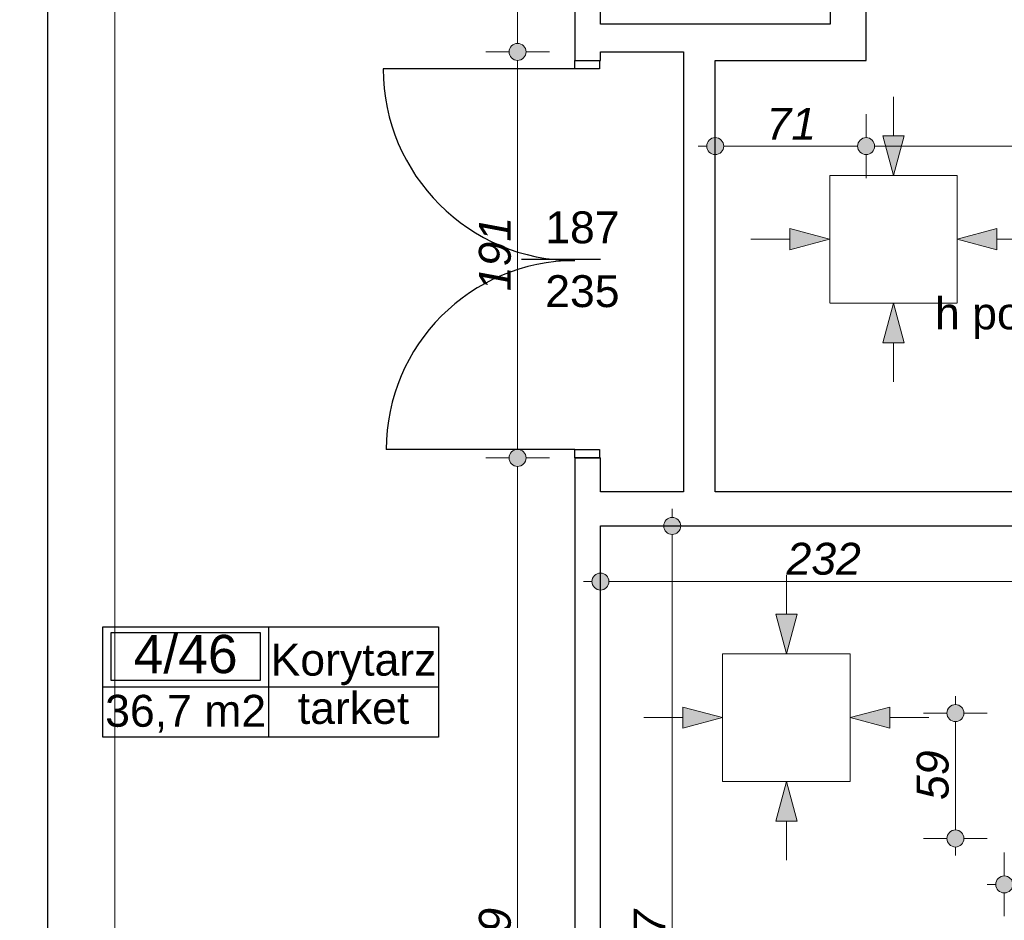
# Model space of a CAD drawing. Header units: millimetres. Extents: x -170998 to -45998, y 10557 to 52557.
# Tile 66 of 92: x -103991 to -99358, y 20095 to 24331. Entities that reach past the tile are written whole.
import ezdxf
from ezdxf.enums import TextEntityAlignment as Align

# ---------------------------------------------------------------- set-up
doc = ezdxf.new("R2010")
doc.units = ezdxf.units.MM
doc.header["$MEASUREMENT"] = 0
for name, color, linetype in [('Drzwi', 7, 'Continuous'), ('Linia', 7, 'Continuous'), ('Obiekt', 7, 'Continuous'), ('Strefa', 7, 'Continuous'), ('Tekst', 7, 'Continuous'), ('Wymiary', 7, 'Continuous'), ('Ściana', 7, 'Continuous')]:
    doc.layers.add(name, color=color, linetype=linetype)
doc.styles.add('Arial', font='txt')
doc.styles.add('Times new roman', font='txt')
doc.dimstyles.new('GENERATED_STYLE__1', dxfattribs={"dimtxt": 150, "dimasz": 152, "dimexe": 0.18, "dimexo": 0, "dimgap": 0.09, "dimtad": 1, "dimtih": 1, "dimtoh": 1, "dimlfac": 0.1, "dimzin": 0, "dimdsep": 46, "dimtxsty": 'Arial', "dimblk": 'ARROWHEAD_11', "dimblk1": 'ARROWHEAD_11', "dimblk2": 'ARROWHEAD_11', "dimcen": 0.09, "dimclrd": 114, "dimclre": 114, "dimclrt": 114, "dimazin": 0, "dimtfac": 1, "dimtdec": 4, "dimtmove": 0, "dimatfit": 3, "dimfxl": 1, "dimtolj": 1, "dimtzin": 0, "dimarcsym": 0})
doc.dimstyles.new('GENERATED_STYLE__2', dxfattribs={"dimtxt": 150, "dimasz": 152, "dimexe": 0.18, "dimexo": 0, "dimgap": 0.09, "dimtad": 1, "dimlfac": 0.1, "dimzin": 0, "dimdsep": 46, "dimtxsty": 'Arial', "dimblk": 'ARROWHEAD_11', "dimblk1": 'ARROWHEAD_11', "dimblk2": 'ARROWHEAD_11', "dimcen": 0.09, "dimclrd": 114, "dimclre": 114, "dimclrt": 114, "dimazin": 0, "dimtfac": 1, "dimtdec": 4, "dimtmove": 0, "dimatfit": 3, "dimfxl": 1, "dimtolj": 1, "dimtzin": 0, "dimarcsym": 0})

# ---------------------------------------------------------------- blocks, each defined once
blk = doc.blocks.new('Korytarz_4_46_46', base_point=(-102820.3, 21192))
at = {"layer": 'Strefa'}
for p, q in [((-103599.3, 21474.8), (-102019.6, 21474.8)), ((-103599.3, 20956.3), (-103599.3, 21474.8)), ((-103560.4, 21448.9), (-102859.2, 21448.9)), ((-103560.4, 21222.6), (-103560.4, 21448.9)), ((-102859.2, 21448.9), (-102859.2, 21222.6)), ((-102820.3, 21474.8), (-102820.3, 20956.3)), ((-102019.6, 21474.8), (-102019.6, 20956.3)), ((-102859.2, 21222.6), (-103560.4, 21222.6)), ((-103599.3, 21192), (-102019.6, 21192)), ((-102019.6, 20956.3), (-103599.3, 20956.3))]:
    blk.add_line(p, q, dxfattribs=at)
at = {"layer": 'Strefa', "style": 'Arial'}
for tag, height, p in [('ROOM_NUMBER', 180, (-103209.8, 21346.9)), ('ROOM_NAME', 150, (-102419.9, 21320.4)), ('floor_f', 150, (-102419.9, 21093.3)), ('ROOM_CALC_AREA', 150, (-103209.8, 21079.9))]:
    blk.add_attdef(tag, text='', height=height, dxfattribs=at).set_placement(p, align=Align.MIDDLE_CENTER)
blk = doc.blocks.new('*D104')
at = {"layer": 'Wymiary', "linetype": 'Continuous', "lineweight": 13}
for points in [[(-101888, 16852.2), (-101891.1, 16867.5), (-101899.7, 16880.5), (-101912.7, 16889.1), (-101928, 16892.2), (-101943.3, 16889.1), (-101956.3, 16880.5), (-101965, 16867.5), (-101968, 16852.2), (-101965, 16836.9), (-101956.3, 16823.9), (-101943.3, 16815.2), (-101928, 16812.2), (-101912.7, 16815.2), (-101899.7, 16823.9), (-101891.1, 16836.9)], [(-101338, 16852.2), (-101341.1, 16867.5), (-101349.7, 16880.5), (-101362.7, 16889.1), (-101378, 16892.2), (-101393.3, 16889.1), (-101406.3, 16880.5), (-101415, 16867.5), (-101418, 16852.2), (-101415, 16836.9), (-101406.3, 16823.9), (-101393.3, 16815.2), (-101378, 16812.2), (-101362.7, 16815.2), (-101349.7, 16823.9), (-101341.1, 16836.9)]]:
    blk.add_hatch(color=114, dxfattribs=at).paths.add_polyline_path(points)
at = {"layer": 'Wymiary', "color": 114, "lineweight": 13}
for p, q in [((-101928, 16892.2), (-101928, 17002.2)), ((-101378, 16892.2), (-101378, 17002.2)), ((-101888, 16852.2), (-101418, 16852.2)), ((-101928, 16702.2), (-101928, 16812.2)), ((-101378, 16702.2), (-101378, 16812.2))]:
    blk.add_line(p, q, dxfattribs=at)
for centre in [(-101928, 16852.2), (-101378, 16852.2)]:
    blk.add_circle(centre, 40, dxfattribs=at)
at = {"layer": 'Wymiary', "color": 114, "lineweight": 13, "insert": (-101766.8, 16882.2), "char_height": 150, "attachment_point": 7, "style": 'Arial'}
blk.add_mtext('\\A1;{\\fArial|b0|i1|c238|p38;55}', dxfattribs=at)
blk = doc.blocks.new('ARROWHEAD_11')
at = {"color": 0, "linetype": 'Continuous', "lineweight": 0}
blk.add_line((0, 0), (-1, 0), dxfattribs=at)
at = {"color": 0, "linetype": 'Continuous', "lineweight": 0, "const_width": 0.25, "flags": 128}
blk.add_lwpolyline([(-0.125, 0, 1), (0.125, 0, 1)], format="xyb", close=True, dxfattribs=at)
blk = doc.blocks.new('*D105')
at = {"layer": 'Wymiary', "linetype": 'Continuous', "lineweight": 13}
for points in [[(-101338, 16852.2), (-101341.1, 16867.5), (-101349.7, 16880.5), (-101362.7, 16889.1), (-101378, 16892.2), (-101393.3, 16889.1), (-101406.3, 16880.5), (-101415, 16867.5), (-101418, 16852.2), (-101415, 16836.9), (-101406.3, 16823.9), (-101393.3, 16815.2), (-101378, 16812.2), (-101362.7, 16815.2), (-101349.7, 16823.9), (-101341.1, 16836.9)], [(-101218, 16852.2), (-101221.1, 16867.5), (-101229.7, 16880.5), (-101242.7, 16889.1), (-101258, 16892.2), (-101273.3, 16889.1), (-101286.3, 16880.5), (-101295, 16867.5), (-101298, 16852.2), (-101295, 16836.9), (-101286.3, 16823.9), (-101273.3, 16815.2), (-101258, 16812.2), (-101242.7, 16815.2), (-101229.7, 16823.9), (-101221.1, 16836.9)]]:
    blk.add_hatch(color=114, dxfattribs=at).paths.add_polyline_path(points)
at = {"layer": 'Wymiary', "color": 114, "lineweight": 13}
for p, q in [((-101378, 16892.2), (-101378, 17002.2)), ((-101258, 16892.2), (-101258, 17002.2)), ((-101338, 16852.2), (-101298, 16852.2)), ((-101378, 16702.2), (-101378, 16812.2)), ((-101258, 16702.2), (-101258, 16812.2))]:
    blk.add_line(p, q, dxfattribs=at)
for centre in [(-101378, 16852.2), (-101258, 16852.2)]:
    blk.add_circle(centre, 40, dxfattribs=at)
blk = doc.blocks.new('*D106')
at = {"layer": 'Wymiary', "linetype": 'Continuous', "lineweight": 13}
for points in [[(-101218, 16852.2), (-101221.1, 16867.5), (-101229.7, 16880.5), (-101242.7, 16889.1), (-101258, 16892.2), (-101273.3, 16889.1), (-101286.3, 16880.5), (-101295, 16867.5), (-101298, 16852.2), (-101295, 16836.9), (-101286.3, 16823.9), (-101273.3, 16815.2), (-101258, 16812.2), (-101242.7, 16815.2), (-101229.7, 16823.9), (-101221.1, 16836.9)], [(-98898, 16852.2), (-98901.1, 16867.5), (-98909.7, 16880.5), (-98922.7, 16889.1), (-98938, 16892.2), (-98953.3, 16889.1), (-98966.3, 16880.5), (-98975, 16867.5), (-98978, 16852.2), (-98975, 16836.9), (-98966.3, 16823.9), (-98953.3, 16815.2), (-98938, 16812.2), (-98922.7, 16815.2), (-98909.7, 16823.9), (-98901.1, 16836.9)]]:
    blk.add_hatch(color=114, dxfattribs=at).paths.add_polyline_path(points)
at = {"layer": 'Wymiary', "color": 114, "lineweight": 13}
for p, q in [((-101258, 16892.2), (-101258, 17002.2)), ((-98938, 16892.2), (-98938, 17002.2)), ((-101218, 16852.2), (-98978, 16852.2)), ((-101258, 16702.2), (-101258, 16812.2)), ((-98938, 16702.2), (-98938, 16812.2))]:
    blk.add_line(p, q, dxfattribs=at)
for centre in [(-101258, 16852.2), (-98938, 16852.2)]:
    blk.add_circle(centre, 40, dxfattribs=at)
at = {"layer": 'Wymiary', "color": 114, "lineweight": 13, "char_height": 150, "attachment_point": 7, "style": 'Arial'}
for s, insert in [('\\A1;{\\fArial|b0|i1|c238|p38;12}', (-101218, 16882.2)), ('\\A1;{\\fArial|b0|i1|c238|p38;232}', (-100154.9, 16882.2))]:
    blk.add_mtext(s, dxfattribs=dict(at, insert=insert))
blk = doc.blocks.new('*D397')
at = {"layer": 'Wymiary', "linetype": 'Continuous', "lineweight": 13}
for points in [[(-100678, 23735.9), (-100681.1, 23751.2), (-100689.7, 23764.2), (-100702.7, 23772.9), (-100718, 23775.9), (-100733.3, 23772.9), (-100746.3, 23764.2), (-100755, 23751.2), (-100758, 23735.9), (-100755, 23720.6), (-100746.3, 23707.6), (-100733.3, 23699), (-100718, 23695.9), (-100702.7, 23699), (-100689.7, 23707.6), (-100681.1, 23720.6)], [(-99968, 23735.9), (-99971.1, 23751.2), (-99979.7, 23764.2), (-99992.7, 23772.9), (-100008, 23775.9), (-100023.3, 23772.9), (-100036.3, 23764.2), (-100045, 23751.2), (-100048, 23735.9), (-100045, 23720.6), (-100036.3, 23707.6), (-100023.3, 23699), (-100008, 23695.9), (-99992.7, 23699), (-99979.7, 23707.6), (-99971.1, 23720.6)]]:
    blk.add_hatch(color=114, dxfattribs=at).paths.add_polyline_path(points)
at = {"layer": 'Wymiary', "color": 114, "lineweight": 13}
for p, q in [((-100718, 23775.9), (-100718, 23885.9)), ((-100008, 23775.9), (-100008, 23885.9)), ((-100798, 23735.9), (-100758, 23735.9)), ((-100678, 23735.9), (-100048, 23735.9)), ((-100718, 23585.9), (-100718, 23695.9)), ((-100008, 23585.9), (-100008, 23695.9))]:
    blk.add_line(p, q, dxfattribs=at)
for centre in [(-100718, 23735.9), (-100008, 23735.9)]:
    blk.add_circle(centre, 40, dxfattribs=at)
at = {"layer": 'Wymiary', "color": 114, "lineweight": 13, "insert": (-100476.8, 23765.9), "char_height": 150, "attachment_point": 7, "style": 'Arial'}
blk.add_mtext('\\A1;{\\fArial|b0|i1|c238|p38;71}', dxfattribs=at)
blk = doc.blocks.new('*D398')
at = {"layer": 'Wymiary', "linetype": 'Continuous', "lineweight": 13}
for points in [[(-99968, 23735.9), (-99971.1, 23751.2), (-99979.7, 23764.2), (-99992.7, 23772.9), (-100008, 23775.9), (-100023.3, 23772.9), (-100036.3, 23764.2), (-100045, 23751.2), (-100048, 23735.9), (-100045, 23720.6), (-100036.3, 23707.6), (-100023.3, 23699), (-100008, 23695.9), (-99992.7, 23699), (-99979.7, 23707.6), (-99971.1, 23720.6)], [(-97158, 23735.9), (-97161.1, 23751.2), (-97169.7, 23764.2), (-97182.7, 23772.9), (-97198, 23775.9), (-97213.3, 23772.9), (-97226.3, 23764.2), (-97235, 23751.2), (-97238, 23735.9), (-97235, 23720.6), (-97226.3, 23707.6), (-97213.3, 23699), (-97198, 23695.9), (-97182.7, 23699), (-97169.7, 23707.6), (-97161.1, 23720.6)]]:
    blk.add_hatch(color=114, dxfattribs=at).paths.add_polyline_path(points)
at = {"layer": 'Wymiary', "color": 114, "lineweight": 13}
for p, q in [((-100008, 23775.9), (-100008, 23885.9)), ((-97198, 23775.9), (-97198, 23885.9)), ((-99968, 23735.9), (-97238, 23735.9)), ((-100008, 23585.9), (-100008, 23695.9)), ((-97198, 23585.9), (-97198, 23695.9))]:
    blk.add_line(p, q, dxfattribs=at)
for centre in [(-100008, 23735.9), (-97198, 23735.9)]:
    blk.add_circle(centre, 40, dxfattribs=at)
at = {"layer": 'Wymiary', "color": 114, "lineweight": 13, "insert": (-98773.8, 23765.9), "char_height": 150, "attachment_point": 7, "style": 'Arial'}
blk.add_mtext('\\A1;{\\fArial|b0|i1|c238|p38;281}', dxfattribs=at)
blk = doc.blocks.new('*D427')
at = {"layer": 'Wymiary', "linetype": 'Continuous', "lineweight": 13}
for points in [[(-101338, 17672.2), (-101341.1, 17687.5), (-101349.7, 17700.5), (-101362.7, 17709.1), (-101378, 17712.2), (-101393.3, 17709.1), (-101406.3, 17700.5), (-101415, 17687.5), (-101418, 17672.2), (-101415, 17656.9), (-101406.3, 17643.9), (-101393.3, 17635.2), (-101378, 17632.2), (-101362.7, 17635.2), (-101349.7, 17643.9), (-101341.1, 17656.9)], [(-101218, 17672.2), (-101221.1, 17687.5), (-101229.7, 17700.5), (-101242.7, 17709.1), (-101258, 17712.2), (-101273.3, 17709.1), (-101286.3, 17700.5), (-101295, 17687.5), (-101298, 17672.2), (-101295, 17656.9), (-101286.3, 17643.9), (-101273.3, 17635.2), (-101258, 17632.2), (-101242.7, 17635.2), (-101229.7, 17643.9), (-101221.1, 17656.9)]]:
    blk.add_hatch(color=114, dxfattribs=at).paths.add_polyline_path(points)
at = {"layer": 'Wymiary', "color": 114, "lineweight": 13}
for p, q in [((-101378, 17712.2), (-101378, 17822.2)), ((-101258, 17712.2), (-101258, 17822.2)), ((-101458, 17672.2), (-101418, 17672.2)), ((-101338, 17672.2), (-101298, 17672.2)), ((-101378, 17522.2), (-101378, 17632.2)), ((-101258, 17522.2), (-101258, 17632.2))]:
    blk.add_line(p, q, dxfattribs=at)
for centre in [(-101378, 17672.2), (-101258, 17672.2)]:
    blk.add_circle(centre, 40, dxfattribs=at)
at = {"layer": 'Wymiary', "color": 114, "lineweight": 13, "insert": (-101645.7, 17702.2), "char_height": 150, "attachment_point": 7, "style": 'Arial'}
blk.add_mtext('\\A1;{\\fArial|b0|i1|c238|p38;12}', dxfattribs=at)
blk = doc.blocks.new('*D428')
at = {"layer": 'Wymiary', "linetype": 'Continuous', "lineweight": 13}
for points in [[(-101218, 17672.2), (-101221.1, 17687.5), (-101229.7, 17700.5), (-101242.7, 17709.1), (-101258, 17712.2), (-101273.3, 17709.1), (-101286.3, 17700.5), (-101295, 17687.5), (-101298, 17672.2), (-101295, 17656.9), (-101286.3, 17643.9), (-101273.3, 17635.2), (-101258, 17632.2), (-101242.7, 17635.2), (-101229.7, 17643.9), (-101221.1, 17656.9)], [(-99968, 17672.2), (-99971.1, 17687.5), (-99979.7, 17700.5), (-99992.7, 17709.1), (-100008, 17712.2), (-100023.3, 17709.1), (-100036.3, 17700.5), (-100045, 17687.5), (-100048, 17672.2), (-100045, 17656.9), (-100036.3, 17643.9), (-100023.3, 17635.2), (-100008, 17632.2), (-99992.7, 17635.2), (-99979.7, 17643.9), (-99971.1, 17656.9)]]:
    blk.add_hatch(color=114, dxfattribs=at).paths.add_polyline_path(points)
at = {"layer": 'Wymiary', "color": 114, "lineweight": 13}
for p, q in [((-101258, 17712.2), (-101258, 17822.2)), ((-100008, 17712.2), (-100008, 17822.2)), ((-101218, 17672.2), (-100048, 17672.2)), ((-101258, 17522.2), (-101258, 17632.2)), ((-100008, 17522.2), (-100008, 17632.2))]:
    blk.add_line(p, q, dxfattribs=at)
for centre in [(-101258, 17672.2), (-100008, 17672.2)]:
    blk.add_circle(centre, 40, dxfattribs=at)
at = {"layer": 'Wymiary', "color": 114, "lineweight": 13, "insert": (-100803.8, 17702.2), "char_height": 150, "attachment_point": 7, "style": 'Arial'}
blk.add_mtext('\\A1;{\\fArial|b0|i1|c238|p38;125}', dxfattribs=at)
blk = doc.blocks.new('*D435')
at = {"layer": 'Wymiary', "linetype": 'Continuous', "lineweight": 13}
for points in [[(-101218, 21688.1), (-101221.1, 21703.4), (-101229.7, 21716.3), (-101242.7, 21725), (-101258, 21728.1), (-101273.3, 21725), (-101286.3, 21716.3), (-101295, 21703.4), (-101298, 21688.1), (-101295, 21672.7), (-101286.3, 21659.8), (-101273.3, 21651.1), (-101258, 21648.1), (-101242.7, 21651.1), (-101229.7, 21659.8), (-101221.1, 21672.7)], [(-98898, 21688.1), (-98901.1, 21703.4), (-98909.7, 21716.3), (-98922.7, 21725), (-98938, 21728.1), (-98953.3, 21725), (-98966.3, 21716.3), (-98975, 21703.4), (-98978, 21688.1), (-98975, 21672.7), (-98966.3, 21659.8), (-98953.3, 21651.1), (-98938, 21648.1), (-98922.7, 21651.1), (-98909.7, 21659.8), (-98901.1, 21672.7)]]:
    blk.add_hatch(color=114, dxfattribs=at).paths.add_polyline_path(points)
at = {"layer": 'Wymiary', "color": 114, "lineweight": 13}
for p, q in [((-101258, 21728.1), (-101258, 21838.1)), ((-98938, 21728.1), (-98938, 21838.1)), ((-101338, 21688.1), (-101298, 21688.1)), ((-101218, 21688.1), (-98978, 21688.1)), ((-101258, 21538.1), (-101258, 21648.1)), ((-98938, 21538.1), (-98938, 21648.1))]:
    blk.add_line(p, q, dxfattribs=at)
for centre in [(-101258, 21688.1), (-98938, 21688.1)]:
    blk.add_circle(centre, 40, dxfattribs=at)
at = {"layer": 'Wymiary', "color": 114, "lineweight": 13, "char_height": 150, "attachment_point": 7, "style": 'Arial'}
for s, insert in [('\\A1;{\\fArial|b0|i1|c238|p38;232}', (-100382.6, 21718.1)), ('\\A1;{\\fArial|b0|i1|c238|p38;20}', (-99205.7, 21718.1))]:
    blk.add_mtext(s, dxfattribs=dict(at, insert=insert))
blk = doc.blocks.new('*D446')
at = {"layer": 'Wymiary', "linetype": 'Continuous', "lineweight": 13}
for points in [[(-100880.4, 21949.3), (-100883.4, 21964.6), (-100892.1, 21977.6), (-100905.1, 21986.3), (-100920.4, 21989.3), (-100935.7, 21986.3), (-100948.7, 21977.6), (-100957.3, 21964.6), (-100960.4, 21949.3), (-100957.3, 21934), (-100948.7, 21921), (-100935.7, 21912.4), (-100920.4, 21909.3), (-100905.1, 21912.4), (-100892.1, 21921), (-100883.4, 21934)], [(-100880.4, 17979.3), (-100883.4, 17994.6), (-100892.1, 18007.6), (-100905.1, 18016.3), (-100920.4, 18019.3), (-100935.7, 18016.3), (-100948.7, 18007.6), (-100957.3, 17994.6), (-100960.4, 17979.3), (-100957.3, 17964), (-100948.7, 17951), (-100935.7, 17942.4), (-100920.4, 17939.3), (-100905.1, 17942.4), (-100892.1, 17951), (-100883.4, 17964)]]:
    blk.add_hatch(color=114, dxfattribs=at).paths.add_polyline_path(points)
at = {"layer": 'Wymiary', "color": 114, "lineweight": 13}
for p, q in [((-100920.4, 21989.3), (-100920.4, 22029.3)), ((-100960.4, 21949.3), (-101070.4, 21949.3)), ((-100770.4, 21949.3), (-100880.4, 21949.3)), ((-100920.4, 18019.3), (-100920.4, 21909.3)), ((-100960.4, 17979.3), (-101070.4, 17979.3)), ((-100770.4, 17979.3), (-100880.4, 17979.3))]:
    blk.add_line(p, q, dxfattribs=at)
for centre in [(-100920.4, 21949.3), (-100920.4, 17979.3)]:
    blk.add_circle(centre, 40, dxfattribs=at)
at = {"layer": 'Wymiary', "color": 114, "lineweight": 13, "insert": (-100950.4, 19793.6), "char_height": 150, "attachment_point": 7, "rotation": 90, "style": 'Arial'}
blk.add_mtext('\\A1;{\\fArial|b0|i1|c238|p38;397}', dxfattribs=at)
blk = doc.blocks.new('*D447')
at = {"layer": 'Wymiary', "linetype": 'Continuous', "lineweight": 13}
for points in [[(-99548.2, 21069.3), (-99551.3, 21084.6), (-99559.9, 21097.6), (-99572.9, 21106.3), (-99588.2, 21109.3), (-99603.5, 21106.3), (-99616.5, 21097.6), (-99625.2, 21084.6), (-99628.2, 21069.3), (-99625.2, 21054), (-99616.5, 21041), (-99603.5, 21032.4), (-99588.2, 21029.3), (-99572.9, 21032.4), (-99559.9, 21041), (-99551.3, 21054)], [(-99548.2, 20479.3), (-99551.3, 20494.6), (-99559.9, 20507.6), (-99572.9, 20516.3), (-99588.2, 20519.3), (-99603.5, 20516.3), (-99616.5, 20507.6), (-99625.2, 20494.6), (-99628.2, 20479.3), (-99625.2, 20464), (-99616.5, 20451), (-99603.5, 20442.4), (-99588.2, 20439.3), (-99572.9, 20442.4), (-99559.9, 20451), (-99551.3, 20464)]]:
    blk.add_hatch(color=114, dxfattribs=at).paths.add_polyline_path(points)
at = {"layer": 'Wymiary', "color": 114, "lineweight": 13}
for p, q in [((-99588.2, 21109.3), (-99588.2, 21149.3)), ((-99628.2, 21069.3), (-99738.2, 21069.3)), ((-99438.2, 21069.3), (-99548.2, 21069.3)), ((-99588.2, 20519.3), (-99588.2, 21029.3)), ((-99628.2, 20479.3), (-99738.2, 20479.3)), ((-99438.2, 20479.3), (-99548.2, 20479.3)), ((-99588.2, 20399.3), (-99588.2, 20439.3))]:
    blk.add_line(p, q, dxfattribs=at)
for centre in [(-99588.2, 21069.3), (-99588.2, 20479.3)]:
    blk.add_circle(centre, 40, dxfattribs=at)
at = {"layer": 'Wymiary', "color": 114, "lineweight": 13, "insert": (-99618.2, 20660.5), "char_height": 150, "attachment_point": 7, "rotation": 90, "style": 'Arial'}
blk.add_mtext('\\A1;{\\fArial|b0|i1|c238|p38;59}', dxfattribs=at)
blk = doc.blocks.new('*D448')
at = {"layer": 'Wymiary', "linetype": 'Continuous', "lineweight": 13}
for points in [[(-99318, 20263.4), (-99321.1, 20278.7), (-99329.7, 20291.7), (-99342.7, 20300.4), (-99358, 20303.4), (-99373.3, 20300.4), (-99386.3, 20291.7), (-99395, 20278.7), (-99398, 20263.4), (-99395, 20248.1), (-99386.3, 20235.2), (-99373.3, 20226.5), (-99358, 20223.4), (-99342.7, 20226.5), (-99329.7, 20235.2), (-99321.1, 20248.1)], [(-98898, 20263.4), (-98901.1, 20278.7), (-98909.7, 20291.7), (-98922.7, 20300.4), (-98938, 20303.4), (-98953.3, 20300.4), (-98966.3, 20291.7), (-98975, 20278.7), (-98978, 20263.4), (-98975, 20248.1), (-98966.3, 20235.2), (-98953.3, 20226.5), (-98938, 20223.4), (-98922.7, 20226.5), (-98909.7, 20235.2), (-98901.1, 20248.1)]]:
    blk.add_hatch(color=114, dxfattribs=at).paths.add_polyline_path(points)
at = {"layer": 'Wymiary', "color": 114, "lineweight": 13}
for p, q in [((-99358, 20303.4), (-99358, 20413.4)), ((-98938, 20303.4), (-98938, 20413.4)), ((-99438, 20263.4), (-99398, 20263.4)), ((-99318, 20263.4), (-98978, 20263.4)), ((-98898, 20263.4), (-98858, 20263.4)), ((-99358, 20113.4), (-99358, 20223.4)), ((-98938, 20113.4), (-98938, 20223.4))]:
    blk.add_line(p, q, dxfattribs=at)
for centre in [(-99358, 20263.4), (-98938, 20263.4)]:
    blk.add_circle(centre, 40, dxfattribs=at)
at = {"layer": 'Wymiary', "color": 114, "lineweight": 13, "insert": (-99261.8, 20293.4), "char_height": 150, "attachment_point": 7, "style": 'Arial'}
blk.add_mtext('\\A1;{\\fArial|b0|i1|c238|p38;42}', dxfattribs=at)
blk = doc.blocks.new('*D465')
at = {"layer": 'Wymiary', "linetype": 'Continuous', "lineweight": 13}
for points in [[(-101608, 22269.3), (-101611.1, 22284.6), (-101619.7, 22297.6), (-101632.7, 22306.3), (-101648, 22309.3), (-101663.3, 22306.3), (-101676.3, 22297.6), (-101685, 22284.6), (-101688, 22269.3), (-101685, 22254), (-101676.3, 22241), (-101663.3, 22232.4), (-101648, 22229.3), (-101632.7, 22232.4), (-101619.7, 22241), (-101611.1, 22254)], [(-101608, 17679.3), (-101611.1, 17694.6), (-101619.7, 17707.6), (-101632.7, 17716.3), (-101648, 17719.3), (-101663.3, 17716.3), (-101676.3, 17707.6), (-101685, 17694.6), (-101688, 17679.3), (-101685, 17664), (-101676.3, 17651), (-101663.3, 17642.4), (-101648, 17639.3), (-101632.7, 17642.4), (-101619.7, 17651), (-101611.1, 17664)]]:
    blk.add_hatch(color=114, dxfattribs=at).paths.add_polyline_path(points)
at = {"layer": 'Wymiary', "color": 114, "lineweight": 13}
for p, q in [((-101688, 22269.3), (-101798, 22269.3)), ((-101498, 22269.3), (-101608, 22269.3)), ((-101648, 17719.3), (-101648, 22229.3)), ((-101688, 17679.3), (-101798, 17679.3)), ((-101498, 17679.3), (-101608, 17679.3))]:
    blk.add_line(p, q, dxfattribs=at)
for centre in [(-101648, 22269.3), (-101648, 17679.3)]:
    blk.add_circle(centre, 40, dxfattribs=at)
at = {"layer": 'Wymiary', "color": 114, "lineweight": 13, "insert": (-101678, 19803.6), "char_height": 150, "attachment_point": 7, "rotation": 90, "style": 'Arial'}
blk.add_mtext('\\A1;{\\fArial|b0|i1|c238|p38;459}', dxfattribs=at)
blk = doc.blocks.new('*D466')
at = {"layer": 'Wymiary', "linetype": 'Continuous', "lineweight": 13}
for points in [[(-101608, 24179.3), (-101611.1, 24194.6), (-101619.7, 24207.6), (-101632.7, 24216.3), (-101648, 24219.3), (-101663.3, 24216.3), (-101676.3, 24207.6), (-101685, 24194.6), (-101688, 24179.3), (-101685, 24164), (-101676.3, 24151), (-101663.3, 24142.4), (-101648, 24139.3), (-101632.7, 24142.4), (-101619.7, 24151), (-101611.1, 24164)], [(-101608, 22269.3), (-101611.1, 22284.6), (-101619.7, 22297.6), (-101632.7, 22306.3), (-101648, 22309.3), (-101663.3, 22306.3), (-101676.3, 22297.6), (-101685, 22284.6), (-101688, 22269.3), (-101685, 22254), (-101676.3, 22241), (-101663.3, 22232.4), (-101648, 22229.3), (-101632.7, 22232.4), (-101619.7, 22241), (-101611.1, 22254)]]:
    blk.add_hatch(color=114, dxfattribs=at).paths.add_polyline_path(points)
at = {"layer": 'Wymiary', "color": 114, "lineweight": 13}
for p, q in [((-101688, 24179.3), (-101798, 24179.3)), ((-101648, 22309.3), (-101648, 24139.3)), ((-101498, 24179.3), (-101608, 24179.3)), ((-101688, 22269.3), (-101798, 22269.3)), ((-101498, 22269.3), (-101608, 22269.3))]:
    blk.add_line(p, q, dxfattribs=at)
for centre in [(-101648, 24179.3), (-101648, 22269.3)]:
    blk.add_circle(centre, 40, dxfattribs=at)
at = {"layer": 'Wymiary', "color": 114, "lineweight": 13, "insert": (-101678, 23053.6), "char_height": 150, "attachment_point": 7, "rotation": 90, "style": 'Arial'}
blk.add_mtext('\\A1;{\\fArial|b0|i1|c238|p38;191}', dxfattribs=at)
blk = doc.blocks.new('*D467')
at = {"layer": 'Wymiary', "linetype": 'Continuous', "lineweight": 13}
for points in [[(-101608, 26919.3), (-101611.1, 26934.6), (-101619.7, 26947.6), (-101632.7, 26956.3), (-101648, 26959.3), (-101663.3, 26956.3), (-101676.3, 26947.6), (-101685, 26934.6), (-101688, 26919.3), (-101685, 26904), (-101676.3, 26891), (-101663.3, 26882.4), (-101648, 26879.3), (-101632.7, 26882.4), (-101619.7, 26891), (-101611.1, 26904)], [(-101608, 24179.3), (-101611.1, 24194.6), (-101619.7, 24207.6), (-101632.7, 24216.3), (-101648, 24219.3), (-101663.3, 24216.3), (-101676.3, 24207.6), (-101685, 24194.6), (-101688, 24179.3), (-101685, 24164), (-101676.3, 24151), (-101663.3, 24142.4), (-101648, 24139.3), (-101632.7, 24142.4), (-101619.7, 24151), (-101611.1, 24164)]]:
    blk.add_hatch(color=114, dxfattribs=at).paths.add_polyline_path(points)
at = {"layer": 'Wymiary', "color": 114, "lineweight": 13}
for p, q in [((-101688, 26919.3), (-101798, 26919.3)), ((-101498, 26919.3), (-101608, 26919.3)), ((-101648, 24219.3), (-101648, 26879.3)), ((-101688, 24179.3), (-101798, 24179.3)), ((-101498, 24179.3), (-101608, 24179.3))]:
    blk.add_line(p, q, dxfattribs=at)
for centre in [(-101648, 26919.3), (-101648, 24179.3)]:
    blk.add_circle(centre, 40, dxfattribs=at)
at = {"layer": 'Wymiary', "color": 114, "lineweight": 13, "insert": (-101678, 25378.6), "char_height": 150, "attachment_point": 7, "rotation": 90, "style": 'Arial'}
blk.add_mtext('\\A1;{\\fArial|b0|i1|c238|p38;274}', dxfattribs=at)
blk = doc.blocks.new('*D653')
at = {"layer": 'Wymiary', "linetype": 'Continuous', "lineweight": 13}
for points in [[(-103502.7, 31209.3), (-103505.7, 31224.6), (-103514.4, 31237.6), (-103527.4, 31246.3), (-103542.7, 31249.3), (-103558, 31246.3), (-103570.9, 31237.6), (-103579.6, 31224.6), (-103582.7, 31209.3), (-103579.6, 31194), (-103570.9, 31181), (-103558, 31172.4), (-103542.7, 31169.3), (-103527.4, 31172.4), (-103514.4, 31181), (-103505.7, 31194)], [(-103502.7, 18059.3), (-103505.7, 18074.6), (-103514.4, 18087.6), (-103527.4, 18096.3), (-103542.7, 18099.3), (-103558, 18096.3), (-103570.9, 18087.6), (-103579.6, 18074.6), (-103582.7, 18059.3), (-103579.6, 18044), (-103570.9, 18031), (-103558, 18022.4), (-103542.7, 18019.3), (-103527.4, 18022.4), (-103514.4, 18031), (-103505.7, 18044)]]:
    blk.add_hatch(color=114, dxfattribs=at).paths.add_polyline_path(points)
at = {"layer": 'Wymiary', "color": 114, "lineweight": 13}
for p, q in [((-103582.7, 31209.3), (-103692.7, 31209.3)), ((-103392.7, 31209.3), (-103502.7, 31209.3)), ((-103542.7, 18099.3), (-103542.7, 31169.3)), ((-103582.7, 18059.3), (-103692.7, 18059.3)), ((-103392.7, 18059.3), (-103502.7, 18059.3))]:
    blk.add_line(p, q, dxfattribs=at)
for centre in [(-103542.7, 31209.3), (-103542.7, 18059.3)]:
    blk.add_circle(centre, 40, dxfattribs=at)
at = {"layer": 'Wymiary', "color": 114, "lineweight": 13, "insert": (-103572.7, 24377.9), "char_height": 150, "attachment_point": 7, "rotation": 90, "style": 'Arial'}
blk.add_mtext('\\A1;{\\fArial|b0|i1|c238|p38;1\xa0315}', dxfattribs=at)
blk = doc.blocks.new('*D717')
at = {"layer": 'Wymiary', "linetype": 'Continuous', "lineweight": 13}
for points in [[(-140218, 15152.7), (-140221.1, 15168.1), (-140229.7, 15181), (-140242.7, 15189.7), (-140258, 15192.7), (-140273.3, 15189.7), (-140286.3, 15181), (-140295, 15168.1), (-140298, 15152.7), (-140295, 15137.4), (-140286.3, 15124.5), (-140273.3, 15115.8), (-140258, 15112.7), (-140242.7, 15115.8), (-140229.7, 15124.5), (-140221.1, 15137.4)], [(-67518, 15152.7), (-67521, 15168.1), (-67529.7, 15181), (-67542.7, 15189.7), (-67558, 15192.7), (-67573.3, 15189.7), (-67586.3, 15181), (-67594.9, 15168.1), (-67598, 15152.7), (-67594.9, 15137.4), (-67586.3, 15124.5), (-67573.3, 15115.8), (-67558, 15112.7), (-67542.7, 15115.8), (-67529.7, 15124.5), (-67521, 15137.4)]]:
    blk.add_hatch(color=114, dxfattribs=at).paths.add_polyline_path(points)
at = {"layer": 'Wymiary', "color": 114, "lineweight": 13}
for p, q in [((-140258, 15192.7), (-140258, 15302.7)), ((-67558, 15192.7), (-67558, 15302.7)), ((-140338, 15152.7), (-140298, 15152.7)), ((-140218, 15152.7), (-67598, 15152.7)), ((-67518, 15152.7), (-67478, 15152.7)), ((-140258, 15002.7), (-140258, 15112.7)), ((-67558, 15002.7), (-67558, 15112.7))]:
    blk.add_line(p, q, dxfattribs=at)
for centre in [(-140258, 15152.7), (-67558, 15152.7)]:
    blk.add_circle(centre, 40, dxfattribs=at)
at = {"layer": 'Wymiary', "color": 114, "lineweight": 13, "insert": (-104307.1, 15182.7), "char_height": 150, "attachment_point": 7, "style": 'Arial'}
blk.add_mtext('\\A1;{\\fArial|b0|i1|c238|p38;7\xa0270,01}', dxfattribs=at)

msp = doc.modelspace()

# ---------------------------------------------------------------- hatches: boundary and pattern name
at = {"layer": 'Linia', "linetype": 'Continuous', "lineweight": 13}
for points in [[(-99879.143, 23597.984), (-99828.894, 23784.52), (-99928.894, 23784.653)], [(-100180.343, 23297.984), (-100366.945, 23347.984), (-100366.945, 23247.984)], [(-99579.543, 23297.984), (-99392.94, 23247.984), (-99392.94, 23347.984)], [(-99879.143, 22997.985), (-99928.894, 22811.316), (-99828.894, 22811.449)], [(-100383.085, 21347.677), (-100332.836, 21534.213), (-100432.836, 21534.346)], [(-100684.286, 21047.677), (-100870.888, 21097.677), (-100870.888, 20997.677)], [(-100083.486, 21047.677), (-99896.883, 20997.677), (-99896.883, 21097.677)], [(-100383.085, 20747.678), (-100432.836, 20561.009), (-100332.836, 20561.142)]]:
    msp.add_hatch(color=150, dxfattribs=at).paths.add_polyline_path(points)

# ---------------------------------------------------------------- linework, layer by layer
at = {"layer": 'Drzwi'}
for p, q in [((-101378.019, 24099.32), (-101378.019, 24139.32)), ((-101378.019, 24139.32), (-101263.019, 24139.32)), ((-101378.019, 24139.32), (-101263.019, 24139.32)), ((-101263.019, 24139.32), (-101263.019, 24099.32)), ((-101378.019, 24099.32), (-102280.019, 24099.32)), ((-101263.019, 24099.32), (-101378.019, 24099.32)), ((-101378.019, 22309.32), (-102266.019, 22309.32)), ((-101378.019, 22269.32), (-101378.019, 22309.32)), ((-101378.019, 22309.32), (-101263.019, 22309.32)), ((-101263.019, 22309.32), (-101263.019, 22269.32)), ((-101263.019, 22269.32), (-101378.019, 22269.32)), ((-101378.019, 22269.32), (-101263.019, 22269.32))]:
    msp.add_line(p, q, dxfattribs=at)
for centre, radius, start, end in [((-101378.019, 24099.32), 902, 180, 270), ((-101378.019, 22309.32), 888, 90, 180)]:
    msp.add_arc(centre, radius, start, end, dxfattribs=at)
at = {"layer": 'Linia', "color": 150, "lineweight": 13}
for p, q in [((-99878.648, 23968.359), (-99878.894, 23784.586)), ((-99879.143, 23597.984), (-99928.894, 23784.653)), ((-99928.894, 23784.653), (-99828.894, 23784.52)), ((-99879.143, 23597.984), (-99828.894, 23784.52)), ((-99579.543, 23597.584), (-100179.543, 23597.584)), ((-100179.543, 23597.584), (-100179.543, 22998.384)), ((-99579.543, 22998.384), (-99579.543, 23597.584)), ((-100180.343, 23297.984), (-100366.945, 23347.984)), ((-100366.945, 23247.984), (-100366.945, 23347.984)), ((-99579.543, 23297.984), (-99392.94, 23347.984)), ((-99392.94, 23347.984), (-99392.94, 23247.984)), ((-100550.718, 23297.984), (-100366.945, 23297.984)), ((-100180.343, 23297.984), (-100366.945, 23247.984)), ((-99579.543, 23297.984), (-99392.94, 23247.984)), ((-99209.168, 23297.984), (-99392.94, 23297.984)), ((-100179.543, 22997.584), (-99579.543, 22997.584)), ((-99879.143, 22997.985), (-99928.894, 22811.316)), ((-99879.143, 22997.985), (-99828.894, 22811.449)), ((-99828.894, 22811.449), (-99928.894, 22811.316)), ((-99878.648, 22627.61), (-99878.894, 22811.382)), ((-100382.591, 21718.052), (-100382.836, 21534.279)), ((-100383.085, 21347.677), (-100432.836, 21534.346)), ((-100432.836, 21534.346), (-100332.836, 21534.213)), ((-100383.085, 21347.677), (-100332.836, 21534.213)), ((-100083.486, 21347.277), (-100683.486, 21347.277)), ((-100683.486, 21347.277), (-100683.486, 20748.077)), ((-100083.486, 20748.077), (-100083.486, 21347.277)), ((-100684.286, 21047.677), (-100870.888, 21097.677)), ((-100870.888, 20997.677), (-100870.888, 21097.677)), ((-100083.486, 21047.677), (-99896.883, 21097.677)), ((-99896.883, 21097.677), (-99896.883, 20997.677)), ((-101054.661, 21047.677), (-100870.888, 21047.677)), ((-100684.286, 21047.677), (-100870.888, 20997.677)), ((-100083.486, 21047.677), (-99896.883, 20997.677)), ((-99713.111, 21047.677), (-99896.883, 21047.677)), ((-100683.486, 20747.277), (-100083.486, 20747.277)), ((-100383.085, 20747.678), (-100432.836, 20561.009)), ((-100383.085, 20747.678), (-100332.836, 20561.142)), ((-100332.836, 20561.142), (-100432.836, 20561.009)), ((-100382.591, 20377.303), (-100382.836, 20561.075))]:
    msp.add_line(p, q, dxfattribs=at)
at = {"layer": 'Obiekt'}
msp.add_line((-101629.397, 23204.32), (-101258.019, 23204.32), dxfattribs=at)
at = {"layer": 'Ściana'}
for p, q in [((-101378.019, 24139.32), (-101263.019, 24139.32)), ((-101263.019, 24139.32), (-101258.019, 24139.32)), ((-101378.019, 22269.32), (-101263.019, 22269.32)), ((-101263.019, 22269.32), (-101258.019, 22269.32))]:
    msp.add_line(p, q, dxfattribs=at)
at = {"layer": 'Ściana', "flags": 128}
for points in [[(-103858.019, 19589.32), (-103858.019, 31209.32)], [(-101378.019, 26919.32), (-101378.019, 24139.32)], [(-100178.019, 24789.32), (-100178.019, 24309.32)], [(-101258.019, 24309.32), (-101258.019, 24519.32)], [(-100008.019, 24139.32), (-100008.019, 24539.32)], [(-100718.019, 24309.32), (-101258.019, 24309.32)], [(-100178.019, 24309.32), (-100718.019, 24309.32)], [(-101258.019, 24139.32), (-101258.019, 24179.32)], [(-101258.019, 24179.32), (-100868.019, 24179.32)], [(-100868.019, 24179.32), (-100868.019, 22109.32)], [(-100718.019, 22109.32), (-100718.019, 24139.32)], [(-100718.019, 24139.32), (-100008.019, 24139.32)], [(-101378.019, 22269.32), (-101378.019, 17679.32)], [(-101258.019, 22109.32), (-101258.019, 22269.32)], [(-100868.019, 22109.32), (-101258.019, 22109.32)], [(-97788.019, 22109.32), (-100718.019, 22109.32)], [(-101258.019, 18099.32), (-101258.019, 21949.32)], [(-101258.019, 21949.32), (-98938.019, 21949.32)]]:
    msp.add_lwpolyline(points, dxfattribs=at)

# ---------------------------------------------------------------- block references
at = {"layer": 'Strefa'}
ref = msp.add_blockref('Korytarz_4_46_46', (-102820.265, 21191.983), dxfattribs=at)
ref.add_attrib('ROOM_NAME', 'Korytarz', dxfattribs={"color": 7, "height": 150, "style": 'Arial'}).set_placement((-102419.944, 21320.383), align=Align.MIDDLE_CENTER)
ref.add_attrib('ROOM_NUMBER', '4/46', dxfattribs={"color": 7, "height": 180, "style": 'Arial'}).set_placement((-103209.785, 21346.931), align=Align.MIDDLE_CENTER)
ref.add_attrib('ROOM_CALC_AREA', '36,7 m2', dxfattribs={"color": 7, "height": 150, "style": 'Arial'}).set_placement((-103209.785, 21079.929), align=Align.MIDDLE_CENTER)
ref.add_attrib('floor_f', 'tarket', dxfattribs={"color": 7, "height": 150, "style": 'Arial'}).set_placement((-102419.944, 21093.301), align=Align.MIDDLE_CENTER)

# ---------------------------------------------------------------- texts
at = {"layer": 'Obiekt', "char_height": 150, "attachment_point": 7, "style": 'Arial'}
for s, insert in [('\\A1;{\\fArial|b0|i0|c238|p38;187}', (-101517.845, 23276.852)), ('\\A1;{\\fArial|b0|i0|c238|p38;235}', (-101517.845, 22976.749))]:
    msp.add_mtext(s, dxfattribs=dict(at, insert=insert))
at = {"layer": 'Tekst', "insert": (-98953.134, 23024.435), "char_height": 150, "attachment_point": 2, "style": 'Times new roman'}
msp.add_mtext('\\A1;{\\fArial|b0|i0|c0|p38;h pom = 2,90 m}', dxfattribs=at)

# ---------------------------------------------------------------- dimensions: what is measured, and where the dimension line sits
at = {"layer": 'Wymiary', "color": 114, "lineweight": 13}
for base, p1, p2, picture, middle in [((-103542.663, 31209.32), (-103858.019, 18059.32), (-103858.019, 31209.32), '*D653', (-103647.663, 24634.32)), ((-101648.019, 26919.32), (-101378.019, 24179.32), (-101378.019, 26919.32), '*D467', (-101753.019, 25549.32)), ((-101648.019, 24179.32), (-101378.019, 22269.32), (-101378.019, 24179.32), '*D466', (-101753.019, 23224.32)), ((-101648.019, 22269.32), (-101378.019, 17679.32), (-101378.019, 22269.32), '*D465', (-101753.019, 19974.32)), ((-100920.382, 21949.32), (-101258.019, 17979.32), (-101258.019, 21949.32), '*D446', (-101025.382, 19964.32)), ((-99588.216, 21069.32), (-99358.019, 20479.32), (-99358.019, 21069.32), '*D447', (-99693.216, 20774.32))]:
    dim = msp.add_linear_dim(base=base, p1=p1, p2=p2, angle=90, dimstyle='GENERATED_STYLE__2', dxfattribs=at)
    dim.commit()
    dim.dimension.update_dxf_attribs({"geometry": picture, "text_midpoint": middle, "dimtype": 160, "text_rotation": 90})
for base, p1, p2, picture, middle in [((-101378.019, 16852.188), (-101928.019, 16399.32), (-101378.019, 25759.32), '*D104', (-101653.019, 16957.188)), ((-101258.019, 17672.179), (-101378.019, 25759.32), (-101258.019, 25759.32), '*D427', (-101531.848, 17777.179)), ((-101258.019, 16852.188), (-101378.019, 25759.32), (-101258.019, 25759.32), '*D105', (-101104.19, 16957.188)), ((-98938.019, 16852.188), (-101258.019, 25759.32), (-98938.019, 16399.32), '*D106', (-99984.19, 16957.188)), ((-100008.019, 17672.179), (-101258.019, 25759.32), (-100008.019, 17979.32), '*D428', (-100633.019, 17777.179)), ((-100008.019, 23735.921), (-100718.019, 24139.32), (-100008.019, 24139.32), '*D397', (-100363.019, 23840.921)), ((-97198.019, 23735.921), (-100008.019, 24139.32), (-97198.019, 24139.32), '*D398', (-98603.019, 23840.921)), ((-98938.019, 21688.052), (-101258.019, 21949.32), (-98938.019, 21949.32), '*D435', (-100211.848, 21793.052)), ((-67557.968, 15152.749), (-140258.019, 14639.32), (-67557.968, 20909.241), '*D717', (-103907.994, 15257.749)), ((-98938.019, 20263.439), (-99358.019, 20479.32), (-98938.019, 20479.32), '*D448', (-99148.019, 20368.439))]:
    dim = msp.add_linear_dim(base=base, p1=p1, p2=p2, dimstyle='GENERATED_STYLE__1', dxfattribs=at)
    dim.commit()
    dim.dimension.update_dxf_attribs({"geometry": picture, "text_midpoint": middle, "dimtype": 160})

doc.saveas('drawing.dxf')
